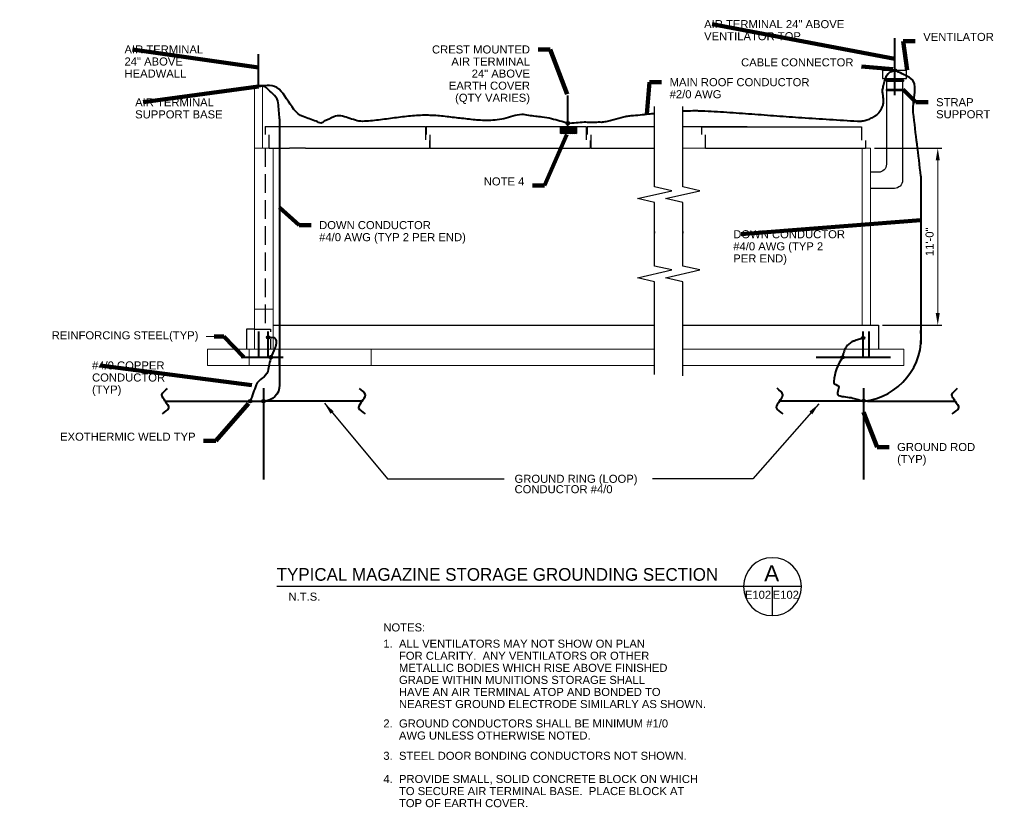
# Model space of a CAD drawing. Header units: inches. Extents: x 3056 to 4170, y -1070 to -425.
# Tile 1 of 2: x 3056 to 3790, y -1059 to -472. Entities that reach past the tile are written whole.
import ezdxf

# ---------------------------------------------------------------- set-up
doc = ezdxf.new("R2010")
doc.units = ezdxf.units.IN
doc.header["$MEASUREMENT"] = 0
doc.linetypes.add('DGN Style 3', pattern=[19.424594, 13.87471, -5.549884])
doc.layers.get('Defpoints').update_dxf_attribs({"lineweight": 0})
for name, color, linetype, lineweight in [('E-ANNO-TEXT', 7, 'Continuous', 0), ('E-GRND-REFR', 32, 'Continuous', 40), ('E-LTNG-COND', 212, 'Continuous', 40), ('E-LTNG-TERM', 212, 'Continuous', 40), ('G-ANNO-DIM', 1, 'Continuous', 0), ('G-ANNO-TEXT', 2, 'Continuous', 30), ('Level 1', 7, 'Continuous', 0), ('S-FNDN-FTNG', 48, 'Continuous', 13), ('S-FNDN-PEDS', 48, 'Continuous', 30), ('S-WALL-LOAD', 3, 'Continuous', 13)]:
    doc.layers.add(name, color=color, linetype=linetype, lineweight=lineweight)
doc.styles.add("3 4 1'-0", font='arial.ttf', dxfattribs={"height": 2})
doc.styles.add("3 4 1'-0_0", font='arial.ttf')
doc.styles.add("_1 4 1'-0", font='arial.ttf', dxfattribs={"height": 6})
doc.styles.add('TITLE 6.35', font='txt', dxfattribs={"height": 250})
doc.styles.add('TITLE20', font='simplex.shx', dxfattribs={"height": 5000})
doc.dimstyles.new("1 4 1'-0", dxfattribs={"dimtxt": 6, "dimasz": 9, "dimexe": 3, "dimexo": 3, "dimgap": 3, "dimtad": 1, "dimdec": 0, "dimzin": 11, "dimdsep": 46, "dimlunit": 3, "dimtxsty": "_1 4 1'-0", "dimcen": 0.09, "dimclrd": 256, "dimadec": 4, "dimazin": 3, "dimtfac": 1, "dimtdec": 0, "dimtofl": 0, "dimtmove": 0, "dimatfit": 3, "dimfxl": 1, "dimfrac": 2, "dimtzin": 11, "dimlwd": -1, "dimarcsym": 0})
doc.dimstyles.new("3 4 1'-0", dxfattribs={"dimtxt": 2, "dimasz": 3, "dimexe": 1, "dimexo": 1, "dimgap": 1, "dimtad": 1, "dimdec": 0, "dimzin": 11, "dimdsep": 46, "dimlunit": 3, "dimtxsty": "3 4 1'-0", "dimcen": 0.09, "dimadec": 4, "dimazin": 3, "dimtfac": 1, "dimtdec": 0, "dimtofl": 0, "dimtmove": 0, "dimatfit": 3, "dimfxl": 1, "dimfrac": 2, "dimtzin": 11, "dimarcsym": 0})

# ---------------------------------------------------------------- blocks, each defined once
blk = doc.blocks.new('REBAR')
at = {"layer": 'E-LTNG-COND'}
for radius in [0.00598, 0.00498, 0.00415, 0.00346, 0.00288, 0.0024, 0.002, 0.00167]:
    blk.add_circle((0.0013, 0.0016), radius, dxfattribs=at)
blk = doc.blocks.new('*D29')
at = {"layer": 'Defpoints', "color": 0, "transparency": 16777216}
for p in [(3690.6, -567.36), (3740.85, -567.36), (3696.6, -699.36)]:
    blk.add_point(p, dxfattribs=at)
at = {"layer": 'G-ANNO-DIM', "color": 0, "lineweight": -2, "transparency": 16777216}
for p, q in [((3693.6, -567.36), (3743.85, -567.36)), ((3699.6, -699.36), (3743.85, -699.36))]:
    blk.add_line(p, q, dxfattribs=at)
at = {"layer": 'G-ANNO-DIM', "transparency": 16777216}
blk.add_line((3740.85, -690.36), (3740.85, -576.36), dxfattribs=at)
for points in [[(3739.35, -576.36), (3742.35, -576.36), (3740.85, -567.36)], [(3739.35, -690.36), (3742.35, -690.36), (3740.85, -699.36)]]:
    blk.add_solid(points, dxfattribs=at)
at = {"layer": 'G-ANNO-DIM', "color": 0, "transparency": 16777216, "insert": (3734.79, -637.17), "char_height": 6, "attachment_point": 5, "rotation": 90, "style": "_1 4 1'-0"}
blk.add_mtext('11\'-0"', dxfattribs=at)

msp = doc.modelspace()

# ---------------------------------------------------------------- hatches: boundary and pattern name
at = {"layer": 'E-LTNG-COND'}
h = msp.add_hatch(dxfattribs=at)
h.set_pattern_fill('HATCH', color=256, style=0, pattern_type=2)
h.set_pattern_definition([(45, (3462.4699, -556.5452), (-0.70711, 0.70711), [])])
h.paths.add_polyline_path([(3459.62, -551.35), (3471.45, -551.35), (3471.45, -556.44), (3459.62, -556.44)])

# ---------------------------------------------------------------- linework, layer by layer
at = {"layer": 'E-ANNO-TEXT'}
msp.add_line((3195.2, -707.74), (3201.2, -707.74), dxfattribs=at)
at = {"layer": 'E-GRND-REFR'}
for p, q in [((3234.53, -723.32, 0.23), (3234.53, -704.08, 0.23)), ((3241.44, -723.32, 0.23), (3241.44, -704.08, 0.23)), ((3685.22, -723.31, 0.23), (3685.22, -704.07, 0.23)), ((3689.83, -723.31, 0.23), (3689.83, -704.07, 0.23)), ((3221.42, -723.32, 0.23), (3252.67, -723.32, 0.23)), ((3650.25, -723.31, 0.23), (3705.52, -723.31, 0.23)), ((3650.41, -723.31, 0.23), (3671.37, -723.31, 0.23))]:
    msp.add_line(p, q, dxfattribs=at)
at = {"layer": 'E-LTNG-COND'}
for p, q in [((3250.04, -545.54), (3250.04, -744.02)), ((3728.31, -588.17), (3728.31, -713.25)), ((3238.08, -746.36), (3238.08, -814.44)), ((3685.56, -746.36), (3685.56, -814.44)), ((3164.68, -756.02), (3238.04, -756.02)), ((3311.48, -756.02), (3238.13, -756.02)), ((3688.37, -756.01), (3622.89, -756.01)), ((3688.37, -756.01), (3753.85, -756.01))]:
    msp.add_line(p, q, dxfattribs=at)
at = {"layer": 'E-LTNG-COND', "extrusion": (0.005132, 0.004483, 0.999977)}
msp.add_arc((3680.5, -708.32, 15.98), 48.03, 275.99134, 5.99134, dxfattribs=at)
at = {"layer": 'E-LTNG-COND', "extrusion": (0.081261, -0.041546, 0.995827)}
msp.add_arc((1021.46, -3616.74, 328.49), 35.36, 81.73967, 113.22384, dxfattribs=at)
at = {"layer": 'E-LTNG-COND', "extrusion": (0, 0, -1)}
msp.add_arc((-3238.04, -744.02), 12, 180, 270, dxfattribs=at)
at = {"layer": 'E-LTNG-COND'}
for points, knots in [([(3550.7, -539.63), (3553.23, -539.51), (3555.77, -539.43), (3558.3, -539.39), (3559.4, -539.37), (3560.5, -539.39), (3561.59, -539.41), (3562.69, -539.44), (3563.79, -539.47), (3564.88, -539.52), (3571.1, -539.82), (3577.31, -540.15), (3583.52, -540.57), (3589.74, -540.99), (3595.95, -541.41), (3602.16, -541.87), (3608.37, -542.33), (3614.58, -542.82), (3620.8, -543.28), (3627.01, -543.73), (3633.22, -544.19), (3639.44, -544.61), (3646.36, -545.08), (3653.28, -545.51), (3660.21, -545.95), (3667.13, -546.4), (3674.06, -546.8), (3680.98, -547.21), (3682.18, -547.28), (3683.38, -547.21), (3684.58, -547.09), (3685.78, -546.97), (3686.94, -546.69), (3688.09, -546.3), (3689.28, -545.9), (3690.42, -545.44), (3691.53, -544.86), (3692.11, -544.56), (3692.67, -544.24), (3693.23, -543.9), (3693.81, -543.55), (3694.37, -543.18), (3694.92, -542.78), (3695.59, -542.31), (3696.19, -541.78), (3696.77, -541.2), (3697.31, -540.65), (3697.77, -540.05), (3698.18, -539.41), (3698.58, -538.77), (3698.92, -538.12), (3699.24, -537.44), (3699.56, -536.75), (3699.83, -536.07), (3700.04, -535.32), (3700.34, -534.26), (3700.54, -533.18), (3700.45, -532.11), (3700.36, -531.01), (3700.25, -529.92), (3700.14, -528.82), (3700.02, -527.72), (3699.88, -526.62), (3699.77, -525.53), (3699.67, -524.45), (3699.79, -523.35), (3700.04, -522.3), (3700.18, -521.71), (3700.32, -521.14), (3700.46, -520.55), (3700.61, -519.94), (3700.76, -519.33), (3700.91, -518.71), (3701.2, -517.47), (3701.59, -516.27), (3702.02, -515.06), (3702.42, -513.95), (3703, -512.93), (3703.74, -511.99), (3703.92, -511.77), (3704.12, -511.57), (3704.33, -511.38), (3704.54, -511.2), (3704.74, -511.02), (3704.98, -510.86), (3705.43, -510.56), (3705.91, -510.3), (3706.42, -510.14), (3707.26, -509.88), (3708.11, -509.62), (3708.95, -509.36)], [0, 0, 0, 0, 0.041198, 0.041198, 0.041198, 0.05901, 0.05901, 0.05901, 0.076831, 0.076831, 0.076831, 0.177887, 0.177887, 0.177887, 0.279033, 0.279033, 0.279033, 0.380216, 0.380216, 0.380216, 0.481371, 0.481371, 0.481371, 0.594058, 0.594058, 0.594058, 0.706735, 0.706735, 0.706735, 0.726214, 0.726214, 0.726214, 0.745669, 0.745669, 0.745669, 0.765851, 0.765851, 0.765851, 0.776428, 0.776428, 0.776428, 0.787415, 0.787415, 0.787415, 0.800597, 0.800597, 0.800597, 0.812925, 0.812925, 0.812925, 0.825016, 0.825016, 0.825016, 0.837285, 0.837285, 0.837285, 0.854829, 0.854829, 0.854829, 0.872718, 0.872718, 0.872718, 0.890657, 0.890657, 0.890657, 0.908188, 0.908188, 0.908188, 0.917911, 0.917911, 0.917911, 0.928164, 0.928164, 0.928164, 0.94883, 0.94883, 0.94883, 0.967886, 0.967886, 0.967886, 0.972472, 0.972472, 0.972472, 0.976946, 0.976946, 0.976946, 0.985698, 0.985698, 0.985698, 1, 1, 1, 1]), ([(3728.31, -588.17), (3726.41, -572.4), (3724.5, -556.62), (3722.59, -540.85), (3721.53, -532.1), (3727.69, -518.41), (3719.76, -514.58), (3716.16, -512.84), (3712.55, -511.1), (3708.95, -509.36)], [0, 0, 0, 0, 0.553667, 0.553667, 0.553667, 0.86053, 0.86053, 0.86053, 1, 1, 1, 1]), ([(3277.24, -547.37), (3274.02, -546.19), (3270.81, -545.02), (3267.59, -543.84), (3256.87, -539.93), (3253.79, -520.12), (3242.4, -520.68), (3240.22, -520.78), (3238.04, -520.89), (3235.87, -520.99)], [0, 0, 0, 0, 0.201273, 0.201273, 0.201273, 0.871928, 0.871928, 0.871928, 1, 1, 1, 1]), ([(3250.04, -545.54), (3249.68, -541.59), (3249.32, -537.64), (3248.96, -533.68), (3248.58, -529.53), (3244.75, -526.64), (3241.52, -523.64), (3240.49, -522.68), (3239.51, -521.65), (3238.2, -521.41), (3237.42, -521.27), (3236.65, -521.13), (3235.87, -520.99)], [0, 0, 0, 0, 0.386935, 0.386935, 0.386935, 0.793165, 0.793165, 0.793165, 0.922981, 0.922981, 0.922981, 1, 1, 1, 1]), ([(3465.01, -548.78), (3460.96, -547.71), (3456.92, -546.64), (3452.87, -545.57), (3450.54, -544.95), (3448.16, -544.49), (3445.76, -544.17), (3444.19, -543.97), (3442.6, -543.91), (3441.02, -543.76), (3437.53, -543.41), (3434.04, -542.32), (3430.58, -542.35), (3426.11, -542.38), (3421.79, -544.65), (3417.34, -545.43), (3415.14, -545.81), (3412.95, -546.21), (3410.72, -546.47), (3408.53, -546.71), (3406.33, -546.84), (3404.13, -546.78), (3400.41, -546.67), (3396.69, -546.47), (3392.98, -546.04), (3389.26, -545.61), (3385.55, -545.16), (3381.84, -544.73), (3378.12, -544.3), (3374.41, -543.88), (3370.69, -543.47), (3366.98, -543.06), (3363.26, -542.91), (3359.54, -542.86), (3357.56, -542.83), (3355.57, -542.89), (3353.59, -543), (3351.6, -543.11), (3349.61, -543.22), (3347.64, -543.44), (3343.66, -543.89), (3339.7, -544.37), (3335.73, -544.88), (3331.77, -545.38), (3327.81, -545.93), (3323.84, -546.43), (3321.86, -546.68), (3319.87, -546.84), (3317.89, -547.03), (3315.91, -547.21), (3313.92, -547.34), (3311.94, -547.38), (3310.1, -547.42), (3308.28, -547.05), (3306.49, -546.55), (3304.61, -546.02), (3302.87, -545.27), (3301.01, -544.7), (3299.24, -544.15), (3297.45, -543.65), (3295.65, -543.36), (3293.98, -543.09), (3292.11, -543.36), (3290.54, -544.06), (3288.11, -545.16), (3285.68, -546.27), (3283.25, -547.37)], [0, 0, 0, 0, 0.067998, 0.067998, 0.067998, 0.107249, 0.107249, 0.107249, 0.133028, 0.133028, 0.133028, 0.190129, 0.190129, 0.190129, 0.263766, 0.263766, 0.263766, 0.300041, 0.300041, 0.300041, 0.335791, 0.335791, 0.335791, 0.396316, 0.396316, 0.396316, 0.457126, 0.457126, 0.457126, 0.517907, 0.517907, 0.517907, 0.578385, 0.578385, 0.578385, 0.610643, 0.610643, 0.610643, 0.642975, 0.642975, 0.642975, 0.707912, 0.707912, 0.707912, 0.772923, 0.772923, 0.772923, 0.805316, 0.805316, 0.805316, 0.837607, 0.837607, 0.837607, 0.867465, 0.867465, 0.867465, 0.898776, 0.898776, 0.898776, 0.928712, 0.928712, 0.928712, 0.956633, 0.956633, 0.956633, 1, 1, 1, 1]), ([(3465.02, -548.75), (3469.07, -548.45), (3473.12, -548.16), (3477.17, -547.86), (3478.59, -547.76), (3480.01, -548.16), (3481.43, -548.11), (3482.8, -548.05), (3484.17, -547.98), (3485.55, -547.92), (3486.31, -547.89), (3487.08, -547.86), (3487.84, -547.83), (3488.55, -547.81), (3489.26, -547.91), (3489.97, -547.9), (3490.28, -547.9), (3490.59, -547.88), (3490.9, -547.86), (3491.21, -547.83), (3491.52, -547.8), (3491.83, -547.76), (3492.45, -547.68), (3493.06, -547.57), (3493.66, -547.42), (3494.9, -547.12), (3496.13, -546.8), (3497.36, -546.47), (3499.85, -545.8), (3502.33, -545.08), (3504.83, -544.42), (3506.06, -544.09), (3507.3, -543.8), (3508.55, -543.57), (3509.78, -543.35), (3511, -543.19), (3512.24, -543.08), (3514.43, -542.88), (3516.63, -542.74), (3518.82, -542.53), (3521.01, -542.31), (3523.21, -542.1), (3525.4, -541.87), (3526.84, -541.72), (3528.28, -541.58), (3529.72, -541.43)], [0, 0, 0, 0, 0.186249, 0.186249, 0.186249, 0.251458, 0.251458, 0.251458, 0.314525, 0.314525, 0.314525, 0.349647, 0.349647, 0.349647, 0.382248, 0.382248, 0.382248, 0.396482, 0.396482, 0.396482, 0.410738, 0.410738, 0.410738, 0.439302, 0.439302, 0.439302, 0.497636, 0.497636, 0.497636, 0.616159, 0.616159, 0.616159, 0.674524, 0.674524, 0.674524, 0.731438, 0.731438, 0.731438, 0.832433, 0.832433, 0.832433, 0.933575, 0.933575, 0.933575, 1, 1, 1, 1]), ([(3283.25, -547.37), (3282.5, -547.79), (3281.78, -548.57), (3280.99, -548.65), (3279.79, -548.76), (3278.49, -547.79), (3277.24, -547.37)], [0, 0, 0, 0, 0.396129, 0.396129, 0.396129, 1, 1, 1, 1]), ([(3241.44, -708.54, 0.23), (3242.68, -708.49, 0.15), (3243.92, -708.45, 0.08), (3245.16, -708.4), (3245.2, -708.4, 0), (3245.25, -708.4, 0), (3245.29, -708.41, -0.01), (3245.34, -708.41, -0.01), (3245.38, -708.41, -0.01), (3245.43, -708.42, -0.01), (3245.51, -708.44, -0.01), (3245.6, -708.46, -0.01), (3245.68, -708.49, -0.01), (3245.85, -708.55, 0), (3246, -708.64, 0.01), (3246.14, -708.76, 0.03), (3246.46, -709.03, 0.07), (3246.7, -709.33, 0.12), (3246.89, -709.7, 0.18), (3247.09, -710.09, 0.23), (3247.25, -710.49, 0.3), (3247.35, -710.91, 0.35), (3247.4, -711.11, 0.38), (3247.44, -711.32, 0.4), (3247.47, -711.52, 0.42), (3247.48, -711.62, 0.43), (3247.49, -711.72, 0.44), (3247.49, -711.82, 0.44), (3247.49, -711.86, 0.45), (3247.49, -711.91, 0.45), (3247.49, -711.96, 0.45), (3247.49, -712, 0.45), (3247.49, -712.05, 0.45), (3247.49, -712.09, 0.46), (3247.48, -712.47, 0.47), (3247.44, -712.86, 0.48), (3247.39, -713.24, 0.49), (3247.34, -713.63, 0.5), (3247.27, -714.02, 0.51), (3247.17, -714.4, 0.52), (3247.08, -714.79, 0.52), (3246.97, -715.17, 0.52), (3246.85, -715.55, 0.51), (3246.79, -715.74, 0.51), (3246.72, -715.92, 0.5), (3246.66, -716.11, 0.49), (3246.59, -716.29, 0.48), (3246.52, -716.48, 0.46), (3246.44, -716.66, 0.46), (3245.45, -718.88, 0.38), (3244.46, -721.1, 0.3), (3243.48, -723.32, 0.23)], [0, 0, 0, 0, 0.181588, 0.181588, 0.181588, 0.188186, 0.188186, 0.188186, 0.194663, 0.194663, 0.194663, 0.207477, 0.207477, 0.207477, 0.233763, 0.233763, 0.233763, 0.292617, 0.292617, 0.292617, 0.356481, 0.356481, 0.356481, 0.387052, 0.387052, 0.387052, 0.401353, 0.401353, 0.401353, 0.408183, 0.408183, 0.408183, 0.414774, 0.414774, 0.414774, 0.470967, 0.470967, 0.470967, 0.528591, 0.528591, 0.528591, 0.586711, 0.586711, 0.586711, 0.615656, 0.615656, 0.615656, 0.644356, 0.644356, 0.644356, 1, 1, 1, 1]), ([(3685.22, -708.93, 0.23), (3684.09, -709.3, 0.19), (3682.95, -709.68, 0.14), (3681.81, -710.05, 0.1), (3680.68, -710.43, 0.06), (3679.54, -710.8, 0.02), (3678.41, -711.18), (3678.14, -711.27, 0), (3677.87, -711.38, -0.01), (3677.6, -711.48, -0.01), (3677.33, -711.59, -0.02), (3677.08, -711.71, -0.02), (3676.83, -711.84, -0.03), (3676.34, -712.08, -0.03), (3675.88, -712.37, -0.04), (3675.43, -712.7, -0.05), (3674.55, -713.33, -0.06), (3673.79, -714.08, -0.07), (3673.13, -714.95, -0.07), (3672.44, -715.86, -0.08), (3671.86, -716.8, -0.08), (3671.4, -717.82, -0.08), (3671.15, -718.35, -0.08), (3670.93, -718.89, -0.08), (3670.71, -719.44, -0.08), (3670.6, -719.72, -0.08), (3670.47, -720, -0.11), (3670.41, -720.29, -0.08), (3670.21, -721.3, 0.02), (3670, -722.3, 0.12), (3669.8, -723.31, 0.23)], [0, 0, 0, 0, 0.156978, 0.156978, 0.156978, 0.313917, 0.313917, 0.313917, 0.351883, 0.351883, 0.351883, 0.388831, 0.388831, 0.388831, 0.460605, 0.460605, 0.460605, 0.601597, 0.601597, 0.601597, 0.748075, 0.748075, 0.748075, 0.825114, 0.825114, 0.825114, 0.864663, 0.864663, 0.864663, 1, 1, 1, 1]), ([(3243.48, -723.32, 0.23), (3242.69, -726.82, 0.23), (3241.91, -730.33, 0.23), (3241.12, -733.83, 0.23), (3240.17, -738.08, 0.23), (3234.12, -739.64, 0.27), (3232.61, -743.72, 0.23), (3231.09, -747.82, 0.19), (3229.57, -751.92, 0.08), (3228.04, -756.02)], [0, 0, 0, 0, 0.291609, 0.291609, 0.291609, 0.644748, 0.644748, 0.644748, 1, 1, 1, 1]), ([(3663.36, -741.38), (3663.34, -741.66), (3663.33, -741.94), (3663.32, -742.23), (3663.26, -743.69), (3666.18, -743.82), (3666.81, -744.9), (3667.8, -746.58), (3664.62, -750.99), (3666.81, -751.76), (3670.28, -752.99), (3674.02, -752.72), (3677.5, -753.71), (3680.19, -754.48), (3682.87, -755.25), (3685.56, -756.01)], [0, 0, 0, 0, 0.027081, 0.027081, 0.027081, 0.167259, 0.167259, 0.167259, 0.386186, 0.386186, 0.386186, 0.732779, 0.732779, 0.732779, 1, 1, 1, 1]), ([(3164.68, -756.02), (3163.85, -754.48), (3162.02, -752.82), (3162.18, -751.38), (3162.38, -749.6), (3165.05, -748.09), (3166.48, -746.45)], [0, 0, 0, 0, 0.446288, 0.446288, 0.446288, 1, 1, 1, 1]), ([(3311.48, -756.02), (3312.31, -754.48), (3314.14, -752.82), (3313.98, -751.38), (3313.78, -749.6), (3311.11, -748.09), (3309.68, -746.45)], [0, 0, 0, 0, 0.446288, 0.446288, 0.446288, 1, 1, 1, 1]), ([(3622.89, -756.01), (3623.73, -754.47), (3625.55, -752.81), (3625.39, -751.37), (3625.19, -749.59), (3622.53, -748.08), (3621.09, -746.44)], [0, 0, 0, 0, 0.446288, 0.446288, 0.446288, 1, 1, 1, 1]), ([(3753.85, -756.01), (3753.02, -754.47), (3751.19, -752.81), (3751.35, -751.37), (3751.55, -749.59), (3754.22, -748.08), (3755.65, -746.44)], [0, 0, 0, 0, 0.446288, 0.446288, 0.446288, 1, 1, 1, 1]), ([(3164.68, -756.02), (3165.53, -757.64), (3167.48, -759.43), (3167.24, -760.87), (3166.95, -762.65), (3163.95, -763.98), (3162.31, -765.54)], [0, 0, 0, 0, 0.446153, 0.446153, 0.446153, 1, 1, 1, 1]), ([(3311.48, -756.02), (3310.63, -757.64), (3308.69, -759.43), (3308.92, -760.87), (3309.22, -762.65), (3312.21, -763.98), (3313.85, -765.54)], [0, 0, 0, 0, 0.446153, 0.446153, 0.446153, 1, 1, 1, 1]), ([(3622.89, -756.01), (3622.04, -757.63), (3620.1, -759.42), (3620.33, -760.86), (3620.63, -762.64), (3623.62, -763.97), (3625.26, -765.53)], [0, 0, 0, 0, 0.446153, 0.446153, 0.446153, 1, 1, 1, 1]), ([(3753.85, -756.01), (3754.7, -757.63), (3756.65, -759.42), (3756.41, -760.86), (3756.12, -762.64), (3753.12, -763.97), (3751.48, -765.53)], [0, 0, 0, 0, 0.446153, 0.446153, 0.446153, 1, 1, 1, 1])]:
    msp.add_open_spline(points, degree=3, knots=knots, dxfattribs=at)
for points in [[(3702.95, -516.67), (3714.95, -516.67), (3714.95, -517.54), (3702.95, -517.54)], [(3702.95, -523.54), (3714.95, -523.54), (3714.95, -524.4), (3702.95, -524.4)]]:
    msp.add_3dface(points, dxfattribs=at)
at = {"layer": 'E-LTNG-COND', "lineweight": 30}
msp.add_3dface([(3459.62, -551.35), (3471.45, -551.35), (3471.45, -556.44), (3459.62, -556.44)], dxfattribs=at)
at = {"layer": 'E-LTNG-TERM'}
for p, q in [((3708.95, -527.87), (3708.95, -485.35)), ((3234.37, -520.63), (3234.37, -497.36)), ((3465.02, -551.35), (3465.02, -528.08))]:
    msp.add_line(p, q, dxfattribs=at)
msp.add_3dface([(3232.87, -520.63), (3235.87, -520.63), (3235.87, -521.36), (3232.87, -521.36)], dxfattribs=at)
at = {"layer": 'G-ANNO-TEXT'}
for p, q in [((3702.6, -515.36), (3702.6, -579.36)), ((3714.6, -515.36), (3714.6, -591.36)), ((3239.33, -551.35), (3239.33, -557.1)), ((3239.33, -551.35), (3257.38, -551.35)), ((3242.33, -567.35), (3242.33, -557.41)), ((3269.36, -551.35), (3358.7, -551.35)), ((3358.7, -551.35), (3358.7, -561.29)), ((3359.33, -551.35), (3359.33, -557.1)), ((3359.33, -551.35), (3478.7, -551.35)), ((3362.33, -567.35), (3362.33, -557.41)), ((3478.7, -551.35), (3478.7, -561.29)), ((3479.33, -551.35), (3479.33, -557.1)), ((3479.33, -551.35), (3529.72, -551.35)), ((3482.33, -567.35), (3482.33, -557.41)), ((3550.7, -551.35), (3598.7, -551.35)), ((3564.6, -551.36), (3564.6, -557.11)), ((3564.6, -551.36), (3683.98, -551.36)), ((3567.6, -567.36), (3567.6, -557.42)), ((3683.98, -551.36), (3683.98, -561.3)), ((3361.7, -561.6), (3361.7, -567.35)), ((3481.7, -561.6), (3481.7, -567.35)), ((3686.98, -561.61), (3686.98, -567.36)), ((3242.33, -567.35), (3257.38, -567.35)), ((3269.35, -567.35), (3361.7, -567.35)), ((3362.33, -567.35), (3481.7, -567.35)), ((3482.33, -567.35), (3529.72, -567.35)), ((3567.6, -567.36), (3686.98, -567.36)), ((3696.6, -585.36), (3690.6, -585.36)), ((3708.6, -597.36), (3690.6, -597.36)), ((3639.2, -894.32, -0.06), (3247.84, -894.32, -0.06)), ((3617.58, -915.94, -0.06), (3617.58, -894.32, -0.06))]:
    msp.add_line(p, q, dxfattribs=at)
at = {"layer": 'G-ANNO-TEXT', "linetype": 'DGN Style 3'}
for p, q in [((3257.38, -551.35), (3269.67, -551.35)), ((3239.33, -567.36), (3239.33, -702.36)), ((3269.35, -567.36), (3257.38, -567.36))]:
    msp.add_line(p, q, dxfattribs=at)
at = {"layer": 'G-ANNO-TEXT', "elevation": 0, "flags": 128}
for points in [[(3529.72, -629.51), (3529.72, -630.81), (3529.72, -607.9), (3516.92, -604.99), (3542.52, -599.17), (3529.72, -596.26), (3529.72, -536.35)], [(3550.7, -629.51), (3550.7, -630.81), (3550.7, -607.9), (3537.9, -604.99), (3563.5, -599.17), (3550.7, -596.26), (3550.7, -536.35)], [(3529.72, -736.05), (3529.72, -687.03), (3529.72, -666.92), (3516.92, -664.01), (3542.52, -658.19), (3529.72, -655.29), (3529.72, -629.51)], [(3550.7, -737.12), (3550.7, -687.03), (3550.7, -666.92), (3537.9, -664.01), (3563.5, -658.19), (3550.7, -655.29), (3550.7, -629.51)]]:
    msp.add_lwpolyline(points, dxfattribs=at)
at = {"layer": 'G-ANNO-TEXT', "linetype": 'DGN Style 3', "elevation": 0, "flags": 128}
msp.add_lwpolyline([(3231.33, -702.36), (3243.33, -702.36), (3243.33, -717.36)], dxfattribs=at)
at = {"layer": 'G-ANNO-TEXT', "extrusion": (0, 0, -1)}
for centre in [(-3696.6, -579.36), (-3708.6, -591.36)]:
    msp.add_arc(centre, 6, 180, 270, dxfattribs=at)
at = {"layer": 'G-ANNO-TEXT'}
msp.add_arc((3617.58, -894.32, -0.06), 21.61, 0, 359.99999, dxfattribs=at)
msp.add_3dface([(3717.6, -509.36), (3699.6, -509.36), (3699.6, -515.36), (3717.6, -515.36)], dxfattribs=at)
at = {"layer": 'S-FNDN-FTNG'}
for p, q in [((3196.33, -717.36), (3196.33, -729.36)), ((3196.33, -717.36), (3529.72, -717.36)), ((3227.33, -717.36), (3227.33, -729.36)), ((3249.33, -717.36), (3249.33, -729.36)), ((3318.33, -717.36), (3318.33, -729.36)), ((3550.7, -717.36), (3715.6, -717.36)), ((3715.6, -717.36), (3715.6, -729.36)), ((3196.33, -729.36), (3529.72, -729.36)), ((3550.7, -729.36), (3715.6, -729.36))]:
    msp.add_line(p, q, dxfattribs=at)
at = {"layer": 'S-FNDN-PEDS'}
for p, q in [((3231.33, -702.36), (3225.33, -702.36)), ((3225.33, -702.36), (3225.33, -717.36)), ((3245.33, -699.36), (3529.72, -699.36)), ((3550.7, -699.36), (3696.6, -699.36)), ((3696.6, -699.36), (3696.6, -717.36))]:
    msp.add_line(p, q, dxfattribs=at)
at = {"layer": 'S-WALL-LOAD'}
for p, q in [((3231.33, -567.36), (3239.33, -567.36)), ((3231.33, -567.36), (3231.33, -717.36)), ((3245.33, -567.36), (3245.33, -717.36)), ((3684.6, -567.36), (3684.6, -699.36)), ((3245.33, -687.36), (3231.33, -687.36))]:
    msp.add_line(p, q, dxfattribs=at)
at = {"layer": 'S-WALL-LOAD', "elevation": 0, "flags": 128}
for points in [[(3237.33, -567.35), (3237.33, -521.36), (3231.33, -521.36), (3231.33, -567.36)], [(3239.33, -567.36), (3239.33, -567.36), (3257.38, -567.36)], [(3269.35, -567.36), (3529.72, -567.36)], [(3550.7, -567.36), (3690.6, -567.36), (3690.6, -699.36)]]:
    msp.add_lwpolyline(points, dxfattribs=at)

# ---------------------------------------------------------------- block references
at = {"layer": 'E-LTNG-COND', "xscale": 160, "yscale": 160, "zscale": 16, "rotation": 90}
for p in [(3709.21, -509.55, 0.46), (3465.27, -548.98), (3241.71, -708.7, 0.46), (3685.48, -709.13, 0.46), (3243.75, -723.48, 0.46), (3670.08, -723.53, 0.23), (3228.26, -756.23), (3238.3, -756.23, 0.46), (3685.86, -755.89, 0.46)]:
    msp.add_blockref('REBAR', p, dxfattribs=at)

# ---------------------------------------------------------------- texts
at = {"layer": 'E-ANNO-TEXT', "color": 7, "char_height": 6, "line_spacing_factor": 0.9, "style": "_1 4 1'-0"}
for s, insert, attachment_point in [('AIR TERMINAL 24" ABOVE \\PVENTILATOR TOP', (3566.61, -471.91), 1), ('AIR TERMINAL\\P24" ABOVE \\PHEADWALL', (3134.32, -490.76), 1), ('AIR TERMINAL \\PSUPPORT BASE', (3142.28, -530.19, 0), 1), ('STRAP \\PSUPPORT', (3739.63, -530.09), 1), ('NOTE 4', (3432.55, -592.21), 6), ('REINFORCING STEEL(TYP)', (3080.04, -703.91), 1), ('#4/0 COPPER\\PCONDUCTOR\\P(TYP)', (3110.12, -726.36), 1)]:
    msp.add_mtext(s, dxfattribs=dict(at, insert=insert, attachment_point=attachment_point))
at = {"layer": 'E-ANNO-TEXT', "char_height": 6, "line_spacing_factor": 0.9, "style": "_1 4 1'-0"}
for s, insert, attachment_point in [('VENTILATOR', (3730.05, -484.49), 4), ('CREST MOUNTED\\PAIR TERMINAL\\P24" ABOVE\\PEARTH COVER\\P(QTY VARIES)', (3436.76, -490.79), 3), ('CABLE CONNECTOR', (3678.01, -503.44), 6), ('MAIN ROOF CONDUCTOR\\P#2/0 AWG', (3540.9, -515.17), 1), ('DOWN CONDUCTOR\\P#4/0 AWG (TYP 2 PER END)', (3279.48, -621.74), 1), ('DOWN CONDUCTOR\\P#4/0 AWG (TYP 2\\PPER END)', (3588.35, -628.56), 1), ('EXOTHERMIC WELD TYP', (3187.33, -782.54), 6), ('GROUND ROD\\P(TYP)', (3710.56, -787.2), 1)]:
    msp.add_mtext(s, dxfattribs=dict(at, insert=insert, attachment_point=attachment_point))
at = {"layer": 'G-ANNO-TEXT', "color": 7, "lineweight": 0, "insert": (3425.22, -810.88), "char_height": 6, "attachment_point": 1, "line_spacing_factor": 0.777165, "style": "3 4 1'-0"}
msp.add_mtext('GROUND RING (LOOP) \\PCONDUCTOR #4/0', dxfattribs=at)
at = {"layer": 'G-ANNO-TEXT', "color": 7, "linetype": 'Continuous', "lineweight": 13, "insert": (3247.84, -880.47, -0.06), "char_height": 9.4488, "attachment_point": 1, "line_spacing_factor": 0.72, "style": 'TITLE 6.35'}
msp.add_mtext('TYPICAL MAGAZINE STORAGE GROUNDING SECTION', dxfattribs=at)
at = {"layer": 'G-ANNO-TEXT', "color": 7, "linetype": 'Continuous', "lineweight": 0}
for s, insert, char_height, attachment_point, line_spacing_factor, style in [('\\fArial|b0|i0|c00|p39;A', (3617.01, -884.34, -0.06), 12, 5, 0.72, 'TITLE20'), ('N.T.S.', (3256.63, -898.76, -0.06), 6, 1, 0.659055, "_1 4 1'-0"), ('\\fArial|b0|i0|c00|p39;E102', (3606.82, -903.44, -0.06), 6, 8, 0.72, 'TITLE20'), ('\\fArial|b0|i0|c00|p39;E102', (3627.53, -903.44, -0.06), 6, 8, 0.72, 'TITLE20')]:
    msp.add_mtext(s, dxfattribs=dict(at, insert=insert, char_height=char_height, attachment_point=attachment_point, line_spacing_factor=line_spacing_factor, style=style))
at = {"layer": 'Level 1', "color": 7, "linetype": 'Continuous', "lineweight": 13, "char_height": 6, "width": 250.7809, "attachment_point": 1, "line_spacing_factor": 0.9, "style": "_1 4 1'-0"}
for s, insert in [('NOTES:  ', (3327.38, -921.7, 2.48)), ('1.  ALL VENTILATORS MAY NOT SHOW ON PLAN         \\P     FOR CLARITY.  ANY VENTILATORS OR OTHER \\P     METALLIC BODIES WHICH RISE ABOVE FINISHED \\P     GRADE WITHIN MUNITIONS STORAGE SHALL \\P     HAVE AN AIR TERMINAL ATOP AND BONDED TO \\P     NEAREST GROUND ELECTRODE SIMILARLY AS SHOWN.', (3327.38, -933.83, 2.48)), ('2.  GROUND CONDUCTORS SHALL BE MINIMUM #1/0 \\P     AWG UNLESS OTHERWISE NOTED.', (3327.38, -993.32, 2.48)), ('4.  PROVIDE SMALL, SOLID CONCRETE BLOCK ON WHICH \\P     TO SECURE AIR TERMINAL BASE.  PLACE BLOCK AT\\P     TOP OF EARTH COVER.', (3327.39, -1034.72, 2.48))]:
    msp.add_mtext(s, dxfattribs=dict(at, insert=insert))
at = {"layer": 'Level 1', "color": 7, "linetype": 'Continuous', "lineweight": 13, "insert": (3327.38, -1017.42, 2.48), "char_height": 6, "width": 250.7809, "attachment_point": 1, "style": "_1 4 1'-0"}
msp.add_mtext('3.  STEEL DOOR BONDING CONDUCTORS NOT SHOWN.\\P    ', dxfattribs=at)

# ---------------------------------------------------------------- dimensions: what is measured, and where the dimension line sits
at = {"layer": 'G-ANNO-DIM'}
dim = msp.add_linear_dim(base=(3740.85, -567.36), p1=(3696.6, -699.36), p2=(3690.6, -567.36), angle=90, dimstyle="1 4 1'-0", dxfattribs=at)
dim.commit()
dim.dimension.update_dxf_attribs({"geometry": '*D29', "text_midpoint": (3740.85, -637.17), "dimtype": 160})

# ---------------------------------------------------------------- leaders
at = {"layer": 'E-ANNO-TEXT', "annotation_type": 0, "has_hookline": 1}
for points, hookline_direction, text_width in [([(3708.95, -500.89), (3572.61, -474.91)], 1, 104.07), ([(3717.95, -509.35), (3715.05, -487.49), (3724.05, -487.49)], 0, 52.49), ([(3464.49, -527.2), (3451.76, -493.79), (3442.76, -493.79)], 1, 72.25), ([(3707.36, -508.46), (3684.01, -506.43)], 1, 83.31), ([(3524, -542), (3525.9, -518.17), (3534.9, -518.17)], 0, 103.58), ([(3714.95, -523.54), (3724.63, -533.09), (3733.63, -533.09)], 0, 39.97), ([(4016.82, -549.69, 0.2), (3856.35, -571.28, 0.2)], 1, 113.9), ([(3250.04, -611.57), (3264.48, -624.74), (3273.48, -624.74)], 0, 109.07), ([(3728.31, -621.16), (3594.35, -631.56)], 1, 82.59), ([(3226.76, -757.88), (3202.33, -785.54), (3193.33, -785.54)], 1, 100.03), ([(3685.56, -764.13), (3695.56, -790.2), (3704.56, -790.2)], 0, 57.32)]:
    msp.add_leader(points, dimstyle="1 4 1'-0", override={"dimgap": 6, "dimtad": 0, "dimclrd": 0, "dimlwd": 65534}, dxfattribs=dict(at, hookline_direction=hookline_direction, text_width=text_width))
at = {"layer": 'E-ANNO-TEXT', "color": 7, "annotation_type": 0, "has_hookline": 1, "hookline_direction": 1}
for points, text_width in [([(3234.37, -507.22), (3140.32, -493.76)], 58.38), ([(3234.37, -521.36, 0), (3148.28, -533.19, 0)], 64.38), ([(3464.31, -557.28), (3447.55, -595.2), (3438.55, -595.2)], 29.23), ([(3229.39, -744.1), (3116.12, -729.36)], 53.95)]:
    msp.add_leader(points, dimstyle="1 4 1'-0", override={"dimgap": 6, "dimtad": 0, "dimclrd": 0, "dimlwd": 65534}, dxfattribs=dict(at, text_width=text_width))
at = {"layer": 'G-ANNO-DIM', "color": 7, "lineweight": 0}
msp.add_leader([(3223.28, -723.32), (3208.34, -707.74), (3201.2, -707.74)], dimstyle="1 4 1'-0", override={"dimgap": 6, "dimclrd": 0, "dimlwd": 65534}, dxfattribs=at)
at = {"layer": 'G-ANNO-TEXT', "color": 7, "lineweight": 0}
for points in [[(3283.41, -757.61), (3330.55, -813.97), (3417.38, -813.97)], [(3652.15, -758.08), (3602.9, -813.97), (3528.01, -813.97)]]:
    msp.add_leader(points, dimstyle="3 4 1'-0", override={"dimtxt": 6, "dimasz": 9, "dimgap": 6, "dimtxsty": "3 4 1'-0_0"}, dxfattribs=at)

doc.saveas('drawing.dxf')
